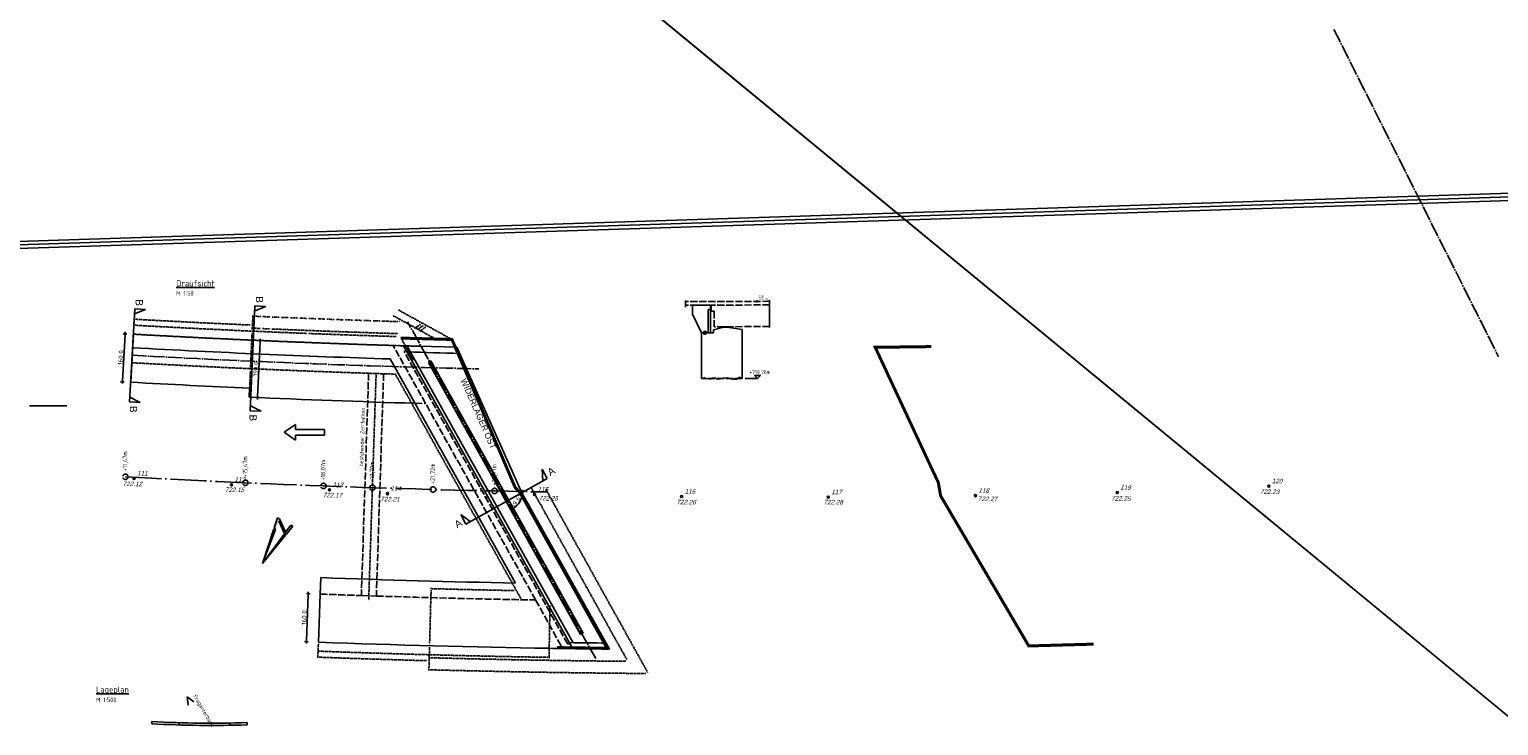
# Model space of a CAD drawing. Header units: millimetres. Extents: x -22426 to 17233, y -11107 to 42030.
# Tile 1 of 23: x -356 to 4536, y -5341 to -3025. Entities that reach past the tile are written whole.
import ezdxf
from ezdxf.enums import TextEntityAlignment as Align

# ---------------------------------------------------------------- set-up
doc = ezdxf.new("R2010")
doc.units = ezdxf.units.MM
for name, pattern in [('ACAD_ISO02W100', [15, 12, -3]), ('ACAD_ISO04W100', [30, 24, -3, 0, -3]), ('ACAD_ISO07W100', [3, 0, -3])]:
    doc.linetypes.add(name, pattern=pattern)
for name, color, linetype in [('B_Nat-B', 2, 'Continuous'), ('B_Nat-H', 2, 'Continuous'), ('B_Nat-L', 2, 'Continuous'), ('B_Nat-V', 2, 'Continuous'), ('Bemassung', 7, 'Continuous'), ('Blattrand innen', 7, 'Continuous'), ('RAND', 23, 'Continuous'), ('Schalung', 23, 'Continuous'), ('Vermessung', 1, 'Continuous')]:
    doc.layers.add(name, color=color, linetype=linetype)
doc.styles.add('ARIAL', font='arial.ttf')
doc.styles.add('F0', font='txt')
doc.styles.add('isocp2', font='isocp2.shx')
doc.styles.add('NORM', font='arial.ttf', dxfattribs={"oblique": 15})
doc.styles.add('R0', font='txt', dxfattribs={"oblique": 15.0003})
doc.styles.add('SCHILD_FETT', font='arial.ttf')
doc.dimstyles.new('Benutzer6-50', dxfattribs={"dimtxt": 15, "dimasz": 3, "dimexe": 60, "dimexo": 80, "dimgap": 0.04, "dimtad": 1, "dimdec": 1, "dimzin": 1, "dimtxsty": 'isocp2', "dimblk": 'PFEILSPITZEN', "dimcen": 0.05, "dimse1": 1, "dimse2": 1, "dimclrd": 1, "dimclre": 1, "dimazin": 0, "dimtfac": 1, "dimtdec": 1, "dimtix": 1, "dimtmove": 1, "dimatfit": 2, "dimfxl": 1, "dimarcsym": 0})

# ---------------------------------------------------------------- blocks, each defined once
blk = doc.blocks.new('PFEILSPITZEN')
at = {"color": 0}
for p, q in [((-1, -1), (1, 1)), ((-1, 0), (2, 0)), ((0, -2), (0, 2))]:
    blk.add_line(p, q, dxfattribs=at)
blk = doc.blocks.new('*D30')
at = {"layer": 'Bemassung', "color": 1, "lineweight": -2}
blk.add_line((-37.3, -4040.3), (-45.8, -4194.1), dxfattribs=at)
at = {"layer": 'Defpoints', "color": 0}
for p in [(-9.7, -4038.9), (-46, -4197.1), (-18.6, -4198.6)]:
    blk.add_point(p, dxfattribs=at)
at = {"layer": 'Bemassung', "color": 1, "lineweight": -2, "xscale": 3, "yscale": 3, "zscale": 3}
for p, rotation in [((-37.1, -4037.4), 86.81685358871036), ((-46, -4197.1), 266.8168535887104)]:
    blk.add_blockref('PFEILSPITZEN', p, dxfattribs=dict(at, rotation=rotation))
at = {"layer": 'Bemassung', "color": 0, "insert": (-50.2, -4116.7), "char_height": 15, "attachment_point": 5, "rotation": 86.8169, "style": 'isocp2'}
blk.add_mtext('160,0', dxfattribs=at)
blk = doc.blocks.new('*D31')
at = {"color": 1, "lineweight": -2}
blk.add_arc((1218, -4561), 68.4, 301.7423, 356.3212, dxfattribs=at)
at = {"layer": 'Defpoints', "color": 0}
for p in [(902.9, -3997.8), (1218, -4561), (1243.9, -4561.5), (1269.6, -4605.8), (1529.6, -5117.9)]:
    blk.add_point(p, dxfattribs=at)
at = {"color": 1, "lineweight": -2, "xscale": 3, "yscale": 3, "zscale": 3}
for p, rotation in [((1286.3, -4562.4), 87.57806861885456), ((1251.4, -4620.7), 210.4854167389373)]:
    blk.add_blockref('PFEILSPITZEN', p, dxfattribs=dict(at, rotation=rotation))
at = {"color": 0, "insert": (1269.2, -4591.7), "char_height": 15, "attachment_point": 5, "rotation": 59.0317, "style": 'isocp2'}
blk.add_mtext('59,61°', dxfattribs=at)
blk = doc.blocks.new('*D32')
at = {"color": 1, "lineweight": -2}
blk.add_line((572.4, -4905), (566.7, -5058.9), dxfattribs=at)
at = {"layer": 'Defpoints', "color": 0}
for p in [(612.4, -4903.5), (566.6, -5061.9), (606.4, -5063.4)]:
    blk.add_point(p, dxfattribs=at)
at = {"color": 1, "lineweight": -2, "xscale": 3, "yscale": 3, "zscale": 3}
for p, rotation in [((572.6, -4902), 87.86729092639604), ((566.6, -5061.9), 267.867290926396)]:
    blk.add_blockref('PFEILSPITZEN', p, dxfattribs=dict(at, rotation=rotation))
at = {"color": 0, "insert": (560.9, -4981.7), "char_height": 15, "attachment_point": 5, "rotation": 87.8673, "style": 'isocp2'}
blk.add_mtext('160,0', dxfattribs=at)
blk = doc.blocks.new('*D29')
at = {"layer": 'Bemassung', "color": 1, "lineweight": -2}
blk.add_line((403.9, -4246.7, 0), (412.1, -4062.8, 0), dxfattribs=at)
at = {"layer": 'Defpoints', "color": 0}
for p in [(384.5, -4058.6), (412.3, -4059.8, 0), (376.1, -4248.4)]:
    blk.add_point(p, dxfattribs=at)
at = {"layer": 'Bemassung', "color": 1, "lineweight": -2, "xscale": 3, "yscale": 3, "zscale": 3}
for p, rotation in [((412.3, -4059.8, 0), 87.4534871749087), ((403.8, -4249.6, 0), 267.4534871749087)]:
    blk.add_blockref('PFEILSPITZEN', p, dxfattribs=dict(at, rotation=rotation))
at = {"layer": 'Bemassung', "color": 0, "insert": (399.4, -4154.4, 0), "char_height": 15, "attachment_point": 5, "rotation": 87.4535, "style": 'isocp2'}
blk.add_mtext('190,0', dxfattribs=at)
blk = doc.blocks.new('GDS07')
at = {"color": 0}
blk.add_circle((0, 0), 0.35, dxfattribs=at)
at = {"color": 0, "style": 'R0', "oblique": 15.0003}
blk.add_attdef('BEZ', (1, 1), '', height=2, dxfattribs=at)
at = {"color": 0, "style": 'F0'}
blk.add_attdef('HOEHE', (1, -3), '', height=2, dxfattribs=at)
at = {"color": 0, "flags": 9}
blk.add_attdef('GZ', (1, -7), '', height=2, dxfattribs=at)

msp = doc.modelspace()

# ---------------------------------------------------------------- hatches: boundary and pattern name
for color, points in [(256, [(1898.57, -4034.01), (1888.33, -4034.01, 1)]), (0, [(497.31, -4696.67), (477.2, -4653.62), (470.28, -4649.86), (459.27, -4683.42), (464.66, -4686.35), (474.32, -4661.13), (493.42, -4702), (498.81, -4704.93), (521.01, -4677.46), (514.09, -4673.7)])]:
    msp.add_hatch(color=color).paths.add_polyline_path(points)

# ---------------------------------------------------------------- linework, layer by layer
at = {"color": 1, "linetype": 'ACAD_ISO04W100', "ltscale": 2}
for p, q in [((3987.4, -3024.71), (4535.67, -4114.03)), ((1529.56, -5117.86), (902.86, -3997.83))]:
    msp.add_line(p, q, dxfattribs=at)
for p, q in [((-5.05, -3954.87), (-22.26, -4264.4)), ((30.61, -3956.85), (-5.96, -3971.23)), ((30.61, -3956.85), (-5.05, -3954.87)), ((395.16, -3944.83), (379.66, -4293.34)), ((430.84, -3946.41), (394.43, -3961.2)), ((430.84, -3946.41), (395.16, -3944.83)), ((1956.72, -4013.91), (1966.72, -4013.88)), ((1956.72, -4013.91), (1956.72, -4015.91)), ((1966.72, -4015.88), (1956.72, -4015.91)), ((1966.72, -4013.88), (1966.72, -4015.88)), ((981.19, -4127.57), (972.46, -4132.46)), ((1479.13, -5037.97), (972.46, -4132.46)), ((1487.86, -5033.09), (981.19, -4127.57)), ((2027.37, -4185.82), (2068.33, -4185.82)), ((2068.33, -4185.82), (2058.77, -4175.7)), ((2077.89, -4175.7), (2058.77, -4175.7)), ((2068.33, -4185.82), (2077.89, -4175.7)), ((13.4, -4266.39), (-21.35, -4248.04)), ((13.4, -4266.39), (-22.26, -4264.4)), ((415.34, -4294.93), (379.66, -4293.34)), ((415.34, -4294.93), (380.39, -4276.96)), ((1350.85, -4487.79), (1368.29, -4518.96)), ((1350.85, -4487.79), (1353.98, -4526.96)), ((1097.74, -4670.34), (1368.29, -4518.96)), ((1080.3, -4639.17), (1097.74, -4670.34)), ((1080.3, -4639.17), (1112.05, -4662.33)), ((1487.86, -5033.09), (1479.13, -5037.97))]:
    msp.add_line(p, q)
at = {"color": 1, "linetype": 'ACAD_ISO07W100', "ltscale": 2}
for p, q in [((1051.08, -4056.44), (864.34, -3953.51)), ((-15, -4133.73), (-8.06, -4008.92)), ((-8.06, -4008.92), (-6.94, -3988.95)), ((388.07, -3978.68), (385.85, -4028.63)), ((996.55, -4054.93), (852.27, -3975.4)), ((928.7, -4017.53), (951.92, -4001.78)), ((937.45, -4022.35), (960.68, -4006.61)), ((380.29, -4153.51), (385.85, -4028.63)), ((921.58, -4123.44), (878.85, -4047.07)), ((1051.08, -4056.44), (879.93, -4051.7)), ((946.21, -4027.18), (969.43, -4011.44)), ((1261.43, -4548.83), (1051.08, -4056.44)), ((-18.61, -4198.63), (-15, -4133.73)), ((377.41, -4218.44), (380.29, -4153.51)), ((798.52, -4169.65), (773.68, -4929.19)), ((1282.63, -4922.3), (862.63, -4171.69)), ((1279.53, -4568.62), (1261.43, -4548.83)), ((1567.88, -5083.95), (1279.53, -4568.62)), ((1317.04, -4553.79), (1636.4, -5127.23)), ((1364.18, -4556.22), (1704.77, -5167.78)), ((980.25, -4935.37), (981.6, -4885.39)), ((980.25, -4935.37), (976.46, -5075.32)), ((1377.15, -4943.95), (1374.24, -5123.93)), ((604.55, -5113.38), (606.41, -5063.42)), ((974.29, -5155.29), (976.46, -5075.32))]:
    msp.add_line(p, q, dxfattribs=at)
at = {"color": 1}
for p, q in [((1828.95, -3926.38), (1828.95, -3949.1)), ((2108.46, -3925.57), (2108.46, -4017.04)), ((169.06, -5245.26), (191.27, -5261.76)), ((169.06, -5245.26), (172.51, -5272.71))]:
    msp.add_line(p, q, dxfattribs=at)
at = {"color": 1, "linetype": 'ACAD_ISO02W100', "ltscale": 2}
for p, q in [((2108.46, -3929.43), (1828.95, -3930.27)), ((2108.46, -3941.43), (1828.95, -3942.27)), ((2108.46, -3941.47), (1913.72, -3942.06)), ((1913.72, -3962.06), (1913.72, -3942.06)), ((1923.72, -3962.03), (1913.72, -3962.06)), ((1923.72, -3962.03), (1923.72, -4014)), ((2108.46, -4013.45), (1923.72, -4014)), ((963.31, -4269.69), (855.16, -4076.41)), ((884.57, -4077.31), (920.23, -4078.38)), ((898.62, -4092.64), (891.63, -4096.55)), ((1436.25, -5069.88), (891.63, -4096.55)), ((913.17, -4098.18), (901.79, -4077.83)), ((773.53, -4168.82), (749.34, -4908.37)), ((823.51, -4170.46), (799.32, -4910.01)), ((2016.72, -4185.82), (1882.04, -4185.82)), ((928.37, -4268.7), (963.31, -4269.69)), ((1329.61, -4923.15), (963.31, -4269.69)), ((1163.94, -4583.21), (1170.92, -4579.3)), ((749.34, -4908.37), (799.32, -4910.01)), ((1329.61, -4923.15), (1419.29, -5084.63)), ((1443.23, -5065.97), (1436.25, -5069.88))]:
    msp.add_line(p, q, dxfattribs=at)
at = {"color": 23}
msp.add_line((1911.72, -3942.06), (1851.85, -3942.24), dxfattribs=at)
at = {"color": 0}
for p, q in [((458.44, -4685.96), (420.36, -4802)), ((420.36, -4802), (463.72, -4688.83)), ((458.44, -4685.96), (463.72, -4688.83)), ((470.28, -4649.86), (459.27, -4683.42)), ((464.66, -4686.35), (459.27, -4683.42)), ((477.2, -4653.62), (470.28, -4649.86)), ((477.2, -4653.62), (470.28, -4649.86)), ((474.32, -4661.13), (493.42, -4702)), ((497.31, -4696.67), (477.2, -4653.62)), ((496.05, -4698.39), (514.09, -4673.7)), ((521.01, -4677.46), (498.81, -4704.93)), ((514.09, -4673.7), (521.01, -4677.46)), ((420.36, -4802), (491.85, -4704.14)), ((497.13, -4707.01), (420.36, -4802)), ((491.85, -4704.14), (497.13, -4707.01)), ((498.81, -4704.93), (493.42, -4702))]:
    msp.add_line(p, q, dxfattribs=at)
for p, direction in [((9584.73, -9440.1), (-0.77209257, 0.63551009)), ((9584.67, -9440.18), (-0.77209257, 0.63551009)), ((9398.79, -3414.62), (0.99948198, 0.03218332)), ((9399.17, -3426.5), (0.99948198, 0.03218332)), ((9399.55, -3438.38), (0.99948198, 0.03218332))]:
    msp.add_xline(p, direction)
for centre, radius in [((1893.45, -4034.01), 5.12), ((981.13, -4137.71), 1), ((995.78, -4163.89), 1), ((1010.43, -4190.07), 1), ((1025.07, -4216.25), 1), ((1039.72, -4242.43), 1), ((1054.37, -4268.61), 1), ((1069.02, -4294.79), 1), ((1083.67, -4320.97), 1), ((1098.32, -4347.15), 1), ((1112.97, -4373.33), 1), ((1127.62, -4399.51), 1), ((1142.26, -4425.69), 1), ((1156.91, -4451.87), 1), ((1171.56, -4478.05), 1), ((1186.21, -4504.23), 1), ((1200.86, -4530.41), 1), ((1215.51, -4556.59), 1), ((1230.16, -4582.77), 1), ((1244.81, -4608.95), 1), ((1259.46, -4635.14), 1), ((1274.1, -4661.32), 1), ((1288.75, -4687.5), 1), ((1303.4, -4713.68), 1), ((1318.05, -4739.86), 1), ((1332.7, -4766.04), 1), ((1347.35, -4792.22), 1), ((1362, -4818.4), 1), ((1376.65, -4844.58), 1), ((1391.29, -4870.76), 1), ((1405.94, -4896.94), 1), ((1420.59, -4923.12), 1), ((1435.24, -4949.3), 1), ((1449.89, -4975.48), 1), ((1464.54, -5001.66), 1), ((1479.19, -5027.84), 1)]:
    msp.add_circle(centre, radius)
at = {"color": 1, "linetype": 'ACAD_ISO04W100'}
for centre in [(-36.1, -4513.14), (363.41, -4533.13), (623.19, -4543.75), (786.1, -4549.44), (988.01, -4555.48), (1192.95, -4560.45)]:
    msp.add_circle(centre, 8.94, dxfattribs=at)
at = {"color": 1, "linetype": 'ACAD_ISO07W100', "ltscale": 2}
for centre, radius, start, end in [((1962.9, 31431.32), 35495, 266.816854, 268.242499), ((1962.9, 31431.32), 35495, 266.816854, 268.242499), ((1962.9, 31431.32), 35475, 266.816854, 267.453487), ((1962.9, 31431.32), 35445, 267.453487, 268.242499), ((1962.9, 31431.32), 35525, 266.816854, 268.242499), ((1962.9, 31431.32), 35485, 267.453487, 268.242499), ((1962.9, 31431.32), 35525, 268.242499, 268.385177), ((1962.9, 31431.32), 35620, 266.816854, 268.242499), ((1962.9, 31431.32), 35620, 266.816854, 268.242499), ((1965.33, 31427.29), 36326, 268.448216, 268.895333), ((1965.33, 31427.29), 36566, 267.867291, 268.448216), ((1965.33, 31427.29), 36546, 267.867291, 269.073517), ((1965.33, 31427.29), 36556, 268.448216, 269.484447), ((1965.33, 31427.29), 36596, 268.448216, 269.592055)]:
    msp.add_arc(centre, radius, start, end, dxfattribs=at)
at = {"color": 1, "linetype": 'ACAD_ISO04W100', "ltscale": 2}
msp.add_arc((1962.9, 31431.32), 35595, 266.816854, 268.675736, dxfattribs=at)
at = {"color": 1, "linetype": 'ACAD_ISO04W100', "ltscale": 5}
msp.add_arc((1962.9, 31431.32), 36000, 266.816854, 269.053756, dxfattribs=at)
at = {"color": 1, "linetype": 'ACAD_ISO02W100', "ltscale": 2}
for centre, radius, start, end in [((1965.33, 31427.29), 36356, 267.867291, 268.083295), ((1964.64, 31394.48), 36323.19, 268.161526, 268.99826)]:
    msp.add_arc(centre, radius, start, end, dxfattribs=at)
at = {"layer": 'B_Nat-L', "const_width": 10, "flags": 128}
for points in [[(1400.74, -5081.44), (1567.88, -5083.95), (1279.53, -4568.62), (1261.43, -4548.83), (1051.08, -4056.44), (879.93, -4051.7)], [(3187.11, -5070.02), (2971.36, -5076.03), (2678.08, -4576.78), (2670.05, -4531.58), (2652.97, -4495.74), (2460.16, -4082.46), (2647.26, -4080.06)]]:
    msp.add_lwpolyline(points, dxfattribs=at)
at = {"layer": 'Bemassung'}
for p, q in [((530.53, -4339.24), (491.9, -4365.1)), ((530.53, -4355.98), (530.53, -4339.24)), ((530.53, -4390.95), (491.9, -4365.1)), ((627.13, -4355.98), (530.53, -4355.98)), ((627.13, -4374.22), (530.53, -4374.22)), ((530.53, -4374.22), (530.53, -4390.95)), ((627.13, -4355.98), (627.13, -4374.22))]:
    msp.add_line(p, q, dxfattribs=at)
at = {"layer": 'RAND', "color": 1, "linetype": 'Continuous'}
msp.add_line((-355.87, -4276.93), (-230.87, -4276.93), dxfattribs=at)
at = {"layer": 'Schalung'}
for p, q in [((1851.85, -3942.24), (1851.85, -3972.24)), ((1903.72, -3957.09), (1911.72, -3957.06)), ((1903.72, -3957.09), (1903.72, -4034.01)), ((1911.72, -3942.06), (1911.72, -3957.06)), ((1911.72, -3957.06), (1911.72, -4033.99)), ((1851.85, -3972.24), (1881.92, -4034.01)), ((-9.72, -4038.87), (-18.61, -4198.63)), ((1921.72, -4034.01), (1881.92, -4034.01)), ((1881.92, -4034.01), (1882.04, -4185.82)), ((1921.72, -4024.01), (1956.72, -4015.91)), ((1921.72, -4024.01), (1921.72, -4034.01)), ((2016.72, -4023.73), (1966.72, -4015.88)), ((2016.72, -4185.82), (2016.72, -4023.73)), ((1067.62, -4082.4), (854.84, -4076.4)), ((1453.95, -5085.13), (890.13, -4077.48)), ((1454.22, -5065.14), (913.17, -4098.18)), ((1283.9, -4566.18), (1067.62, -4082.4)), ((1263.11, -4866.94), (845.81, -4121.14)), ((1882.04, -4185.82), (1891.63, -4183.78)), ((1891.63, -4183.78), (1896.37, -4186.75)), ((1896.37, -4186.75), (1904.67, -4187.34)), ((1904.67, -4187.34), (1912.57, -4187.34)), ((1912.57, -4187.34), (1917.52, -4184.77)), ((1917.52, -4184.77), (1928.38, -4184.37)), ((1928.38, -4184.37), (1931.55, -4187.54)), ((1931.55, -4187.54), (1938.86, -4188.33)), ((1938.86, -4188.33), (1953.88, -4184.77)), ((1953.88, -4184.77), (1968.3, -4184.18)), ((1968.3, -4184.18), (1973.44, -4186.15)), ((1973.44, -4186.15), (1984.9, -4187.93)), ((1984.9, -4187.93), (1996.96, -4188.52)), ((1996.96, -4188.52), (2000.32, -4187.14)), ((2000.32, -4187.14), (2007.24, -4182.79)), ((2007.24, -4182.79), (2010.99, -4183.39)), ((2010.99, -4183.39), (2016.72, -4185.82)), ((376.07, -4248.42), (377.41, -4218.44)), ((1575.1, -5086.63), (1283.9, -4566.18)), ((612.37, -4903.53), (614.41, -4848.63)), ((612.37, -4903.53), (606.41, -5063.42)), ((52.33, -5327.54), (51.91, -5335.03)), ((145.29, -5338.99), (141.02, -5331.36)), ((369.45, -5338.49), (369.2, -5331)), ((313.28, -5339.95), (308.8, -5332.51))]:
    msp.add_line(p, q, dxfattribs=at)
for centre, radius, start, end in [((1962.9, 31431.32), 35525, 266.816854, 268.212585), ((1962.9, 31431.32), 35570, 266.816854, 268.200296), ((1962.9, 31431.32), 35545, 268.288879, 268.571303), ((1962.9, 31431.32), 35685, 266.816854, 267.453487), ((1962.9, 31431.32), 35715, 267.453487, 268.340119), ((1962.9, 31431.32), 36305, 267.87135, 268.89553), ((1965.33, 31427.29), 36516, 267.867291, 269.073517), ((1965.33, 31427.29), 36516, 269.073517, 269.387703), ((1962.9, 31431.32), 36500, 269.183339, 269.373565), ((249.43, -1783.52), 3549.5, 266.81685, 271.93376), ((249.43, -1783.52), 3557, 266.81685, 271.93376)]:
    msp.add_arc(centre, radius, start, end, dxfattribs=at)

# ---------------------------------------------------------------- block references
at = {"layer": 'B_Nat-V'}
ref = msp.add_blockref('GDS07', (2066.38, -3929.53), dxfattribs=dict(at, xscale=5, yscale=5.000000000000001, zscale=50, rotation=359.4420608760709))
ref.add_attrib('', '115', (2070.52, -3917.33), dxfattribs={"layer": 'B_Nat-B', "height": 7.5, "rotation": 359.44206, "style": 'NORM', "oblique": 15})
ref.add_attrib('Hoehe', '722.25', (2070.28, -3926.41), dxfattribs={"layer": 'B_Nat-H', "height": 7.5, "rotation": 359.44206, "style": 'NORM', "oblique": 15})
ref = msp.add_blockref('GDS07', (-7.36, -4518.6), dxfattribs=dict(at, xscale=9.999999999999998, yscale=10, zscale=100, rotation=359.2124049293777))
ref.add_attrib('', '111', (2.78, -4508.74), dxfattribs={"layer": 'B_Nat-B', "height": 15, "rotation": 359.21241, "style": 'NORM', "oblique": 15})
ref.add_attrib('Hoehe', '722.12', (-44.97, -4543.84), dxfattribs={"layer": 'B_Nat-H', "height": 15, "rotation": 359.21241, "style": 'NORM', "oblique": 15})
ref = msp.add_blockref('GDS07', (316.88, -4539.76), dxfattribs=dict(at, xscale=9.999999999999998, yscale=10, zscale=100, rotation=359.2124049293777))
ref.add_attrib('', '112', (327.02, -4529.9), dxfattribs={"layer": 'B_Nat-B', "height": 15, "rotation": 359.21241, "style": 'NORM', "oblique": 15})
ref.add_attrib('Hoehe', '722.15', (295.31, -4563.54), dxfattribs={"layer": 'B_Nat-H', "height": 15, "rotation": 359.21241, "style": 'NORM', "oblique": 15})
ref = msp.add_blockref('GDS07', (643.42, -4556.88), dxfattribs=dict(at, xscale=9.999999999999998, yscale=10, zscale=100, rotation=359.2124049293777))
ref.add_attrib('', '113', (653.56, -4547.01), dxfattribs={"layer": 'B_Nat-B', "height": 15, "rotation": 359.21241, "style": 'NORM', "oblique": 15})
ref.add_attrib('Hoehe', '722.17', (620.88, -4581.34), dxfattribs={"layer": 'B_Nat-H', "height": 15, "rotation": 359.21241, "style": 'NORM', "oblique": 15})
ref = msp.add_blockref('GDS07', (836.16, -4569.32), dxfattribs=dict(at, xscale=9.999999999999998, yscale=10, zscale=100, rotation=359.2124049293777))
ref.add_attrib('', '114', (846.29, -4559.46), dxfattribs={"layer": 'B_Nat-B', "height": 15, "rotation": 359.21241, "style": 'NORM', "oblique": 15})
ref.add_attrib('Hoehe', '722.21', (812.64, -4594.58), dxfattribs={"layer": 'B_Nat-H', "height": 15, "rotation": 359.21241, "style": 'NORM', "oblique": 15})
ref = msp.add_blockref('GDS07', (1326.14, -4571.92), dxfattribs=dict(at, xscale=9.999999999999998, yscale=10, zscale=100, rotation=359.2124049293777))
ref.add_attrib('', '115', (1336.27, -4562.06), dxfattribs={"layer": 'B_Nat-B', "height": 15, "rotation": 359.21241, "style": 'NORM', "oblique": 15})
ref.add_attrib('Hoehe', '722.25', (1339.67, -4591.82), dxfattribs={"layer": 'B_Nat-H', "height": 15, "rotation": 359.21241, "style": 'NORM', "oblique": 15})
ref = msp.add_blockref('GDS07', (3266.01, -4565.79), dxfattribs=dict(at, xscale=9.999999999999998, yscale=10, zscale=100, rotation=359.2124049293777))
ref.add_attrib('', '119', (3276.15, -4555.93), dxfattribs={"layer": 'B_Nat-B', "height": 15, "rotation": 359.21241, "style": 'NORM', "oblique": 15})
ref.add_attrib('Hoehe', '722.25', (3245.82, -4592), dxfattribs={"layer": 'B_Nat-H', "height": 15, "rotation": 359.21241, "style": 'NORM', "oblique": 15})
ref = msp.add_blockref('GDS07', (3770.6, -4544.38), dxfattribs=dict(at, xscale=9.999999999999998, yscale=10, zscale=100, rotation=359.2124049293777))
ref.add_attrib('', '120', (3780.74, -4534.52), dxfattribs={"layer": 'B_Nat-B', "height": 15, "rotation": 359.21241, "style": 'NORM', "oblique": 15})
ref.add_attrib('Hoehe', '722.23', (3741.21, -4569.84), dxfattribs={"layer": 'B_Nat-H', "height": 15, "rotation": 359.21241, "style": 'NORM', "oblique": 15})
ref = msp.add_blockref('GDS07', (1815.84, -4579.01), dxfattribs=dict(at, xscale=9.999999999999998, yscale=10, zscale=100, rotation=359.2124049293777))
ref.add_attrib('', '116', (1825.98, -4569.14), dxfattribs={"layer": 'B_Nat-B', "height": 15, "rotation": 359.21241, "style": 'NORM', "oblique": 15})
ref.add_attrib('Hoehe', '722.26', (1798.68, -4604.46), dxfattribs={"layer": 'B_Nat-H', "height": 15, "rotation": 359.21241, "style": 'NORM', "oblique": 15})
ref = msp.add_blockref('GDS07', (2303.85, -4580.94), dxfattribs=dict(at, xscale=9.999999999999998, yscale=10, zscale=100, rotation=359.2124049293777))
ref.add_attrib('', '117', (2313.99, -4571.08), dxfattribs={"layer": 'B_Nat-B', "height": 15, "rotation": 359.21241, "style": 'NORM', "oblique": 15})
ref.add_attrib('Hoehe', '722.28', (2288.37, -4604.47), dxfattribs={"layer": 'B_Nat-H', "height": 15, "rotation": 359.21241, "style": 'NORM', "oblique": 15})
ref = msp.add_blockref('GDS07', (2793.78, -4576.16), dxfattribs=dict(at, xscale=9.999999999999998, yscale=10, zscale=100, rotation=359.2124049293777))
ref.add_attrib('', '118', (2803.92, -4566.3), dxfattribs={"layer": 'B_Nat-B', "height": 15, "rotation": 359.21241, "style": 'NORM', "oblique": 15})
ref.add_attrib('Hoehe', '722.27', (2802.18, -4593.7), dxfattribs={"layer": 'B_Nat-H', "height": 15, "rotation": 359.21241, "style": 'NORM', "oblique": 15})

# ---------------------------------------------------------------- texts
at = {"color": 1, "linetype": 'ACAD_ISO07W100', "ltscale": 2, "style": 'isocp2', "width": 0.9}
for s, p in [('+11,47m', (-25.3, -4494.9)), ('+15,47m', (374.2, -4514.89)), ('+18,07m', (633.99, -4525.51)), ('+19,70m', (796.89, -4531.2)), ('+21,72m', (998.8, -4537.24)), ('+23,77m', (1203.74, -4542.21))]:
    msp.add_text(s, height=15, rotation=90, dxfattribs=at).set_placement(p, align=Align.BOTTOM_LEFT)
at = {"layer": 'Bemassung', "style": 'isocp2', "width": 0.9}
msp.add_text('+719,70m', height=13, dxfattribs=at).set_placement((2041.81, -4175.87), align=Align.BOTTOM_LEFT)
msp.add_text('bestehender Zerrbalken', height=13, rotation=88.12672, dxfattribs=at).set_placement((759.14, -4478.24), align=Align.BOTTOM_LEFT)
at = {"layer": 'Bemassung', "color": 1, "style": 'isocp2', "width": 0.9}
msp.add_text('Fraganterbach', height=13.65, rotation=300.28648, dxfattribs=at).set_placement((185.66, -5245.14), align=Align.BOTTOM_LEFT)
at = {"layer": 'Blattrand innen', "style": 'isocp2', "width": 0.9}
for s, height, p in [('%%UDraufsicht', 20, (132.94, -3885.49)), ('M 1:50', 15, (132.94, -3915.3)), ('%%ULageplan', 20, (-133.94, -5237.33)), ('M 1:500', 15, (-133.94, -5267.14))]:
    msp.add_text(s, height=height, dxfattribs=at).set_placement(p, align=Align.BOTTOM_LEFT)
at = {"layer": 'Blattrand innen', "style": 'SCHILD_FETT'}
for s, rotation, p in [('B', 269.19152, (-9, -3922.19)), ('B', 269.19152, (391.2, -3912.15)), ('B', 269.19152, (-28.4, -4276.82)), ('B', 269.19152, (369.65, -4305.56)), ('A', 31.60321, (1382.06, -4517.49)), ('A', 31.60321, (1072.28, -4691.19))]:
    msp.add_text(s, height=24, rotation=rotation, dxfattribs=at).set_placement(p, align=Align.BOTTOM_LEFT)
at = {"layer": 'Vermessung', "style": 'ARIAL'}
msp.add_text('WIDERLAGER OST', height=20, rotation=293.72103, dxfattribs=at).set_placement((1079.12, -4191.66))

# ---------------------------------------------------------------- dimensions: what is measured, and where the dimension line sits
dim = msp.add_angular_dim_2l(base=(1269.6475, -4605.7528), line1=((1217.9607, -4560.9761), (1243.8851, -4561.5033)), line2=((1529.5561, -5117.8586), (902.8604, -3997.8296)), dimstyle='Benutzer6-50')
dim.commit()
dim.dimension.update_dxf_attribs({"geometry": '*D31', "text_midpoint": (1269.1707, -4591.7075)})
dim = msp.add_aligned_dim(p1=(612.37, -4903.53), p2=(606.41, -5063.42), distance=-39.85, dimstyle='Benutzer6-50')
dim.commit()
dim.dimension.update_dxf_attribs({"geometry": '*D32', "text_midpoint": (560.91, -4981.67)})
at = {"layer": 'Bemassung'}
for p1, p2, distance, picture, middle in [((-9.72, -4038.87), (-18.61, -4198.63), -27.43, '*D30', (-50.2, -4116.75)), ((376.07, -4248.42), (384.51, -4058.6), -27.77, '*D29', (399.38, -4154.36, 0))]:
    dim = msp.add_aligned_dim(p1=p1, p2=p2, distance=distance, dimstyle='Benutzer6-50', dxfattribs=at)
    dim.commit()
    dim.dimension.update_dxf_attribs({"geometry": picture, "text_midpoint": middle})

doc.saveas('drawing.dxf')
